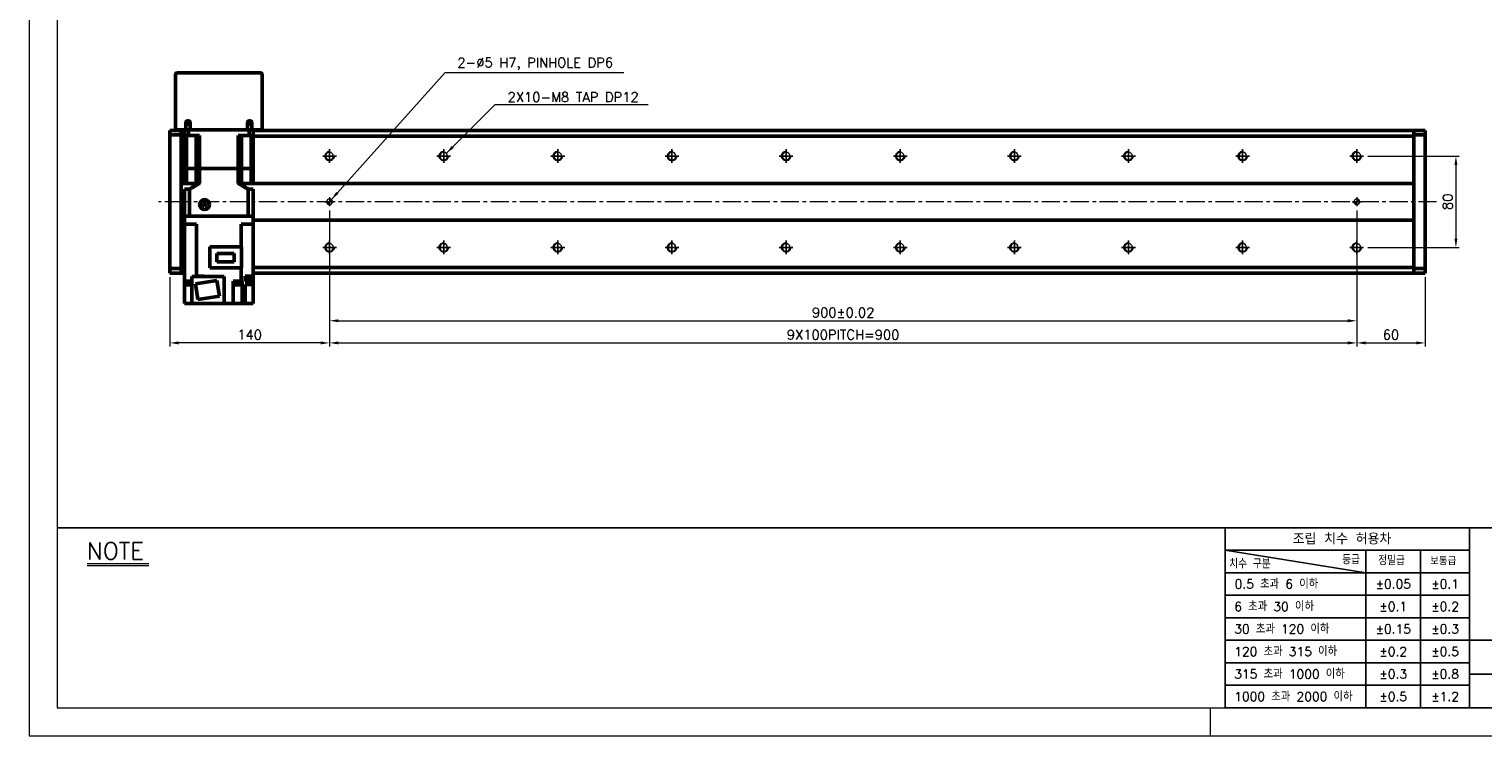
# Model space of a CAD drawing. Header units: millimetres. Extents: x 46891 to 50616, y 6223 to 9993.
# Tile 1 of 5: x 48547 to 49820, y 8529 to 9148. Entities that reach past the tile are written whole.
import ezdxf

# ---------------------------------------------------------------- set-up
doc = ezdxf.new("R2010")
doc.units = ezdxf.units.MM
doc.header["$LTSCALE"] = 0.5
doc.linetypes.add('CENTER', pattern=[50.8, 31.75, -6.35, 6.35, -6.35])
doc.layers.get('0').update_dxf_attribs({"lineweight": 20})
for name, color, linetype, lineweight in [('1', 1, 'CENTER', 13), ('4', 4, 'Continuous', 13), ('외형선(ISO)', 7, 'Continuous', 50)]:
    doc.layers.add(name, color=color, linetype=linetype, lineweight=lineweight)
for name, color, linetype in [('3', 3, 'Continuous'), ('C', 1, 'CENTER'), ('DIM', 4, 'Continuous')]:
    doc.layers.add(name, color=color, linetype=linetype)
doc.styles.add('DSR TEXT', font='romans.shx', dxfattribs={"bigfont": 'whgtxt.shx'})
doc.styles.get("Standard").update_dxf_attribs({"font": 'romans.shx', "bigfont": 'whgtxt.shx'})
doc.dimstyles.new('DSR', dxfattribs={"dimscale": 2, "dimtxt": 3, "dimasz": 3, "dimexe": 0.5, "dimexo": 0.5, "dimgap": 0.5, "dimtad": 1, "dimdsep": 46, "dimtxsty": 'Standard', "dimcen": 2.5, "dimclrd": 4, "dimclre": 4, "dimclrt": 2, "dimadec": 0, "dimazin": 2, "dimtfac": 1, "dimtmove": 0, "dimatfit": 3, "dimfxl": 0, "dimlwd": -1, "dimlwe": -1, "dimarcsym": 0})

# ---------------------------------------------------------------- blocks, each defined once
blk = doc.blocks.new('A$C13F00394')
for p, q in [((-202.34, 25.67), (-191.42, 25.67)), ((-202.34, 25.3), (-191.42, 25.3))]:
    blk.add_line(p, q)
at = {"layer": '3'}
for p, q in [((0, 32), (-207.68, 32)), ((0, 32), (202.32, 32)), ((0, 32), (0, 0)), ((43.43, 32), (43.43, 0)), ((0, 28), (25, 24)), ((43.43, 28), (0, 28)), ((25, 28), (25, 0)), ((34.7, 28), (34.7, 0)), ((43.43, 24), (0, 24)), ((43.43, 20), (0, 20)), ((43.43, 16), (0, 16)), ((0, 12), (129.32, 12)), ((43.43, 8), (0, 8)), ((97.32, 6), (43.43, 6)), ((43.43, 4), (0, 4)), ((0, 0), (202.32, 0))]:
    blk.add_line(p, q, dxfattribs=at)
at = {"color": 0, "style": 'DSR TEXT'}
for s, height, p in [('조립 치수 허용차', 2, (11.97, 29.02)), ('치수 구분', 1.5, (0.69, 24.78)), ('등급', 1.5, (20.77, 25.52)), ('정밀급', 1.5, (27.18, 25.37)), ('보통급', 1.3, (36.41, 25.38)), (' 0.5 초과 6 이하', 1.6, (0.56, 21.19)), (' 6 초과 30 이하', 1.6, (0.49, 17.19)), (' 30 초과 120 이하', 1.6, (0.49, 13.19)), (' 120 초과 315 이하', 1.6, (0.49, 9.19)), (' 315 초과 1000 이하', 1.6, (0.49, 5.19)), (' 1000 초과 2000 이하', 1.6, (0.49, 1.19))]:
    blk.add_text(s, height=height, dxfattribs=at).set_placement(p)
at = {"color": 0, "char_height": 1.6, "attachment_point": 5, "style": 'DSR TEXT'}
for s, insert in [('%%P0.05', (29.85, 22)), ('%%P0.1', (39.07, 22)), ('%%P0.1', (29.85, 18)), ('%%P0.2', (39.07, 18)), ('%%P0.15', (29.85, 14)), ('%%P0.3', (39.07, 14)), ('%%P0.2', (29.85, 10)), ('%%P0.5', (39.07, 10)), ('%%P0.3', (29.85, 6)), ('%%P0.8', (39.07, 6)), ('%%P0.5', (29.85, 2)), ('%%P1.2', (39.07, 2))]:
    blk.add_mtext(s, dxfattribs=dict(at, insert=insert))
at = {"layer": '4', "color": 0, "style": 'DSR TEXT'}
blk.add_text('NOTE', height=3, dxfattribs=at).set_placement((-202.39, 26.38))
blk = doc.blocks.new('A$C1C1952E1')
at = {"color": 1}
blk.add_lwpolyline([(0, 0), (420, 0), (420, 297), (0, 297)], close=True, dxfattribs=at)
at = {"color": 3}
blk.add_lwpolyline([(5, 5), (415, 5), (415, 292), (5, 292)], close=True, dxfattribs=at)
blk = doc.blocks.new('A$C33E56CC6')
h = blk.add_hatch()
h.set_pattern_fill('ANSI31', color=256, style=0)
h.set_pattern_definition([(45, (-7065.45672, -6508.5399), (-0.0883883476, 0.0883883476), [])])
h.paths.add_polyline_path([(4, 6.5, 0.414214), (1.5, 4), (4, 4)])
h.paths.add_polyline_path([(6.5, 4), (4, 4), (4, 1.5, 0.414214)])
blk.add_circle((4, 4), 2.5)
at = {"layer": '1'}
for p, q in [((0, 4), (8, 4)), ((4, 0), (4, 8))]:
    blk.add_line(p, q, dxfattribs=at)
blk = doc.blocks.new('tap8')
blk.add_circle((0, 0), 3.4)
at = {"layer": 'C', "color": 1, "linetype": 'CENTER'}
for p, q in [((-6, 0), (6, 0)), ((0, -6), (0, 6))]:
    blk.add_line(p, q, dxfattribs=at)
at = {"layer": 'DIM', "color": 3}
blk.add_arc((0, 0), 4, 263.8455, 189.4314, dxfattribs=at)
blk = doc.blocks.new('*D120')
at = {"color": 1, "linetype": 'ByBlock'}
for p, q in [((48809.9, 8989.2), (48809.9, 8889.6)), ((49709.9, 8989.2), (49709.9, 8889.6)), ((48817.7, 8892.6), (49702.1, 8892.6))]:
    blk.add_line(p, q, dxfattribs=at)
at = {"color": 1}
for points in [[(48817.7, 8893.9), (48817.7, 8891.3), (48809.9, 8892.6)], [(49702.1, 8893.9), (49702.1, 8891.3), (49709.9, 8892.6)]]:
    blk.add_solid(points, dxfattribs=at)
at = {"layer": 'Defpoints', "color": 0}
for p in [(48809.9, 8992.8), (49709.9, 8992.8), (49709.9, 8892.6)]:
    blk.add_point(p, dxfattribs=at)
at = {"color": 3, "insert": (49259.9, 8899.8), "char_height": 8.4, "attachment_point": 5, "style": 'DSR TEXT'}
blk.add_mtext('900%%P0.02', dxfattribs=at)
blk = doc.blocks.new('*D122')
at = {"color": 1, "linetype": 'ByBlock'}
for p, q in [((49709.9, 8945.6), (49709.9, 8870.2)), ((49769.9, 8930.7), (49769.9, 8870.2)), ((49717.7, 8873.2), (49762.1, 8873.2))]:
    blk.add_line(p, q, dxfattribs=at)
at = {"color": 1}
for points in [[(49717.7, 8874.5), (49717.7, 8871.9), (49709.9, 8873.2)], [(49762.1, 8874.5), (49762.1, 8871.9), (49769.9, 8873.2)]]:
    blk.add_solid(points, dxfattribs=at)
at = {"layer": 'Defpoints', "color": 0}
for p in [(49709.9, 8949.2), (49769.9, 8934.3), (49769.9, 8873.2)]:
    blk.add_point(p, dxfattribs=at)
at = {"color": 3, "insert": (49739.9, 8880.4), "char_height": 8.4, "attachment_point": 5, "style": 'DSR TEXT'}
blk.add_mtext('60', dxfattribs=at)
blk = doc.blocks.new('*D124')
at = {"color": 1, "linetype": 'ByBlock'}
for p, q in [((48809.9, 8989.2), (48809.9, 8870.2)), ((48669.9, 8930.7), (48669.9, 8870.2)), ((48802.1, 8873.2), (48677.7, 8873.2))]:
    blk.add_line(p, q, dxfattribs=at)
at = {"color": 1}
for points in [[(48677.7, 8874.5), (48677.7, 8871.9), (48669.9, 8873.2)], [(48802.1, 8874.5), (48802.1, 8871.9), (48809.9, 8873.2)]]:
    blk.add_solid(points, dxfattribs=at)
at = {"layer": 'Defpoints', "color": 0}
for p in [(48809.9, 8992.8), (48669.9, 8934.3), (48669.9, 8873.2)]:
    blk.add_point(p, dxfattribs=at)
at = {"color": 3, "insert": (48739.9, 8880.4), "char_height": 8.4, "attachment_point": 5, "style": 'DSR TEXT'}
blk.add_mtext('140', dxfattribs=at)
blk = doc.blocks.new('*D125')
at = {"color": 1, "linetype": 'ByBlock'}
for p, q in [((48809.9, 8947.2), (48809.9, 8870.2)), ((49709.9, 8947.2), (49709.9, 8870.2)), ((48817.7, 8873.2), (49702.1, 8873.2))]:
    blk.add_line(p, q, dxfattribs=at)
at = {"color": 1}
for points in [[(48817.7, 8874.5), (48817.7, 8871.9), (48809.9, 8873.2)], [(49702.1, 8874.5), (49702.1, 8871.9), (49709.9, 8873.2)]]:
    blk.add_solid(points, dxfattribs=at)
at = {"layer": 'Defpoints', "color": 0}
for p in [(48809.9, 8950.8), (49709.9, 8950.8), (49709.9, 8873.2)]:
    blk.add_point(p, dxfattribs=at)
at = {"color": 3, "insert": (49259.9, 8880.4), "char_height": 8.4, "attachment_point": 5, "style": 'DSR TEXT'}
blk.add_mtext('9X100PITCH=900', dxfattribs=at)
blk = doc.blocks.new('*D126')
at = {"color": 1, "linetype": 'ByBlock'}
for p, q in [((49719.6, 9036.8), (49799.8, 9036.8)), ((49796.8, 9029), (49796.8, 8964.6)), ((49719.6, 8956.8), (49799.8, 8956.8))]:
    blk.add_line(p, q, dxfattribs=at)
at = {"color": 1}
for points in [[(49795.5, 9029), (49798.1, 9029), (49796.8, 9036.8)], [(49795.5, 8964.6), (49798.1, 8964.6), (49796.8, 8956.8)]]:
    blk.add_solid(points, dxfattribs=at)
at = {"layer": 'Defpoints', "color": 0}
for p in [(49716, 9036.8), (49716, 8956.8), (49796.8, 8956.8)]:
    blk.add_point(p, dxfattribs=at)
at = {"color": 3, "insert": (49789.6, 8996.8), "char_height": 8.4, "attachment_point": 5, "rotation": 90, "style": 'DSR TEXT'}
blk.add_mtext('80', dxfattribs=at)

msp = doc.modelspace()

# ---------------------------------------------------------------- linework, layer by layer
at = {"color": 1}
msp.add_line((49581.55972, 8553.63572), (49581.55972, 8528.99552), dxfattribs=at)
at = {"layer": '1'}
msp.add_line((49779.94318, 8996.82776), (48659.94318, 8996.82776), dxfattribs=at)
at = {"layer": '3'}
msp.add_line((49594.77938, 8553.63572), (50591.80792, 8553.63572), dxfattribs=at)
at = {"layer": '외형선(ISO)'}
for p, q in [((48674.94318, 9059.82776), (48674.94318, 9108.82776)), ((48675.94318, 9109.82776), (48749.94318, 9109.82776)), ((48750.94318, 9108.82776), (48750.94318, 9059.82776)), ((48669.94318, 9058.44908), (48669.94318, 9059.32776)), ((48679.94318, 9059.32776), (48669.94318, 9059.32776)), ((48669.94318, 9058.44908), (48669.94318, 9055.32776)), ((48674.94318, 9059.82776), (48675.94318, 9059.82776)), ((48675.94318, 9059.82776), (48683.94318, 9059.82776)), ((48679.94318, 9058.44908), (48679.94318, 9059.32776)), ((48682.94318, 9059.32776), (48679.94318, 9059.32776)), ((48679.94318, 9059.32776), (48679.94318, 9058.44908)), ((48679.94318, 9058.44908), (48679.94318, 9054.32776)), ((48679.94318, 9055.32776), (48679.94318, 9058.44908)), ((48682.94318, 9059.82776), (48682.94318, 9054.82776)), ((48683.94318, 9065.82776), (48683.94318, 9059.82776)), ((48683.94318, 9059.82776), (48687.94318, 9059.82776)), ((48686.48567, 9059.82776), (48686.48567, 9054.82776)), ((48687.94318, 9059.82776), (48687.94318, 9065.82776)), ((48687.94318, 9059.82776), (48737.94318, 9059.82776)), ((48737.94318, 9065.82776), (48737.94318, 9059.82776)), ((48737.94318, 9059.82776), (48741.94318, 9059.82776)), ((48739.4007, 9059.82776), (48739.4007, 9054.82776)), ((48741.94318, 9059.82776), (48741.94318, 9065.82776)), ((48741.94318, 9059.82776), (48749.94318, 9059.82776)), ((48742.94318, 9059.82776), (48742.94318, 9054.82776)), ((49759.94318, 9059.32776), (48742.94318, 9059.32776)), ((48749.94318, 9059.82776), (48750.94318, 9059.82776)), ((49759.94318, 9059.32776), (49759.94318, 9058.44908)), ((49759.94318, 9058.44908), (49759.94318, 9059.32776)), ((49759.94318, 9059.32776), (49769.94318, 9059.32776)), ((49759.94318, 9054.32776), (49759.94318, 9058.44908)), ((49759.94318, 9058.44908), (49759.94318, 9055.32776)), ((49769.94318, 9059.32776), (49769.94318, 9058.44908)), ((49769.94318, 9055.32776), (49769.94318, 9058.44908)), ((48669.94318, 9055.32776), (48669.94318, 8938.32776)), ((48679.94318, 9055.32776), (48669.94318, 9055.32776)), ((48679.94318, 9054.32776), (48679.94318, 9012.82776)), ((48682.94318, 9054.32776), (48679.94318, 9054.32776)), ((48686.48567, 9054.82776), (48682.94318, 9054.82776)), ((48682.94318, 9025.82776), (48682.94318, 9054.82776)), ((48684.6556, 9054.82776), (48684.6556, 9025.82776)), ((48686.48567, 9054.82776), (48695.90646, 9054.82776)), ((48693.19318, 9054.82776), (48693.19318, 9025.82776)), ((48695.90646, 9025.82776), (48695.90646, 9054.82776)), ((48729.97991, 9054.82776), (48739.4007, 9054.82776)), ((48729.97991, 9025.82776), (48729.97991, 9054.82776)), ((48732.69318, 9054.82776), (48732.69318, 9025.82776)), ((48742.94318, 9054.82776), (48739.4007, 9054.82776)), ((48741.23077, 9054.82776), (48741.23077, 9025.82776)), ((48742.94318, 9025.82776), (48742.94318, 9054.82776)), ((49759.94318, 9054.32776), (48742.94318, 9054.32776)), ((49759.94318, 9055.32776), (49769.94318, 9055.32776)), ((49759.94318, 9012.82776), (49759.94318, 9054.32776)), ((49769.94318, 8938.32776), (49769.94318, 9055.32776)), ((48682.94318, 9025.82776), (48684.6556, 9025.82776)), ((48684.6556, 9025.82776), (48682.94318, 9025.82776)), ((48682.94318, 9025.82776), (48682.94318, 9012.82776)), ((48684.6556, 9025.82776), (48688.19318, 9025.82776)), ((48684.6556, 9025.82776), (48688.19318, 9025.82776)), ((48684.6556, 9025.82776), (48684.6556, 9012.82776)), ((48688.19318, 9025.82776), (48693.19318, 9025.82776)), ((48688.19318, 9025.82776), (48693.19318, 9025.82776)), ((48693.19318, 9025.82776), (48695.90646, 9025.82776)), ((48695.90646, 9025.82776), (48693.19318, 9025.82776)), ((48693.19318, 9025.82776), (48693.19318, 9012.82776)), ((48695.90646, 9025.82776), (48729.97991, 9025.82776)), ((48695.90646, 9025.82776), (48729.97991, 9025.82776)), ((48695.90646, 9025.82776), (48695.90646, 9012.82776)), ((48729.97991, 9025.82776), (48732.69318, 9025.82776)), ((48732.69318, 9025.82776), (48729.97991, 9025.82776)), ((48729.97991, 9025.82776), (48729.97991, 9012.82776)), ((48732.69318, 9025.82776), (48737.69318, 9025.82776)), ((48732.69318, 9025.82776), (48737.69318, 9025.82776)), ((48732.69318, 9025.82776), (48732.69318, 9012.82776)), ((48737.69318, 9025.82776), (48741.23077, 9025.82776)), ((48737.69318, 9025.82776), (48741.23077, 9025.82776)), ((48741.23077, 9025.82776), (48742.94318, 9025.82776)), ((48742.94318, 9025.82776), (48741.23077, 9025.82776)), ((48741.23077, 9025.82776), (48741.23077, 9012.82776)), ((48742.94318, 9025.82776), (48742.94318, 9012.82776)), ((48679.94318, 9012.82776), (48679.94318, 9011.97421)), ((48679.94318, 9012.82776), (48682.94318, 9012.82776)), ((48679.94318, 9011.97421), (48679.94318, 9011.62065)), ((48679.94318, 9011.62065), (48679.94318, 8982.03487)), ((48679.94318, 8982.03487), (48679.94318, 9011.62065)), ((48684.6556, 9012.82776), (48682.94318, 9012.82776)), ((48687.24785, 9007.82776), (48682.94318, 9007.82776)), ((48682.94318, 9007.82776), (48682.94318, 8984.32776)), ((48684.6556, 9012.82776), (48693.19318, 9012.82776)), ((48687.24785, 9007.82776), (48687.24785, 8984.32776)), ((48695.90646, 9012.82776), (48693.19318, 9012.82776)), ((48732.69318, 9012.82776), (48729.97991, 9012.82776)), ((48741.23077, 9012.82776), (48732.69318, 9012.82776)), ((48742.94318, 9007.82776), (48738.63851, 9007.82776)), ((48738.63851, 9007.82776), (48738.63851, 8984.32776)), ((48742.94318, 9012.82776), (48741.23077, 9012.82776)), ((48742.94318, 9012.82776), (49759.94318, 9012.82776)), ((48742.94318, 9007.82776), (48742.94318, 8984.32776)), ((49759.94318, 9011.97421), (49759.94318, 9012.82776)), ((49759.94318, 9011.62065), (49759.94318, 9011.97421)), ((49759.94318, 8982.03487), (49759.94318, 9011.62065)), ((49759.94318, 9011.62065), (49759.94318, 8982.03487)), ((48698.94318, 8995.19379), (48700.44318, 8996.05981)), ((48698.94318, 8993.46174), (48698.94318, 8995.19379)), ((48700.44318, 8992.59571), (48698.94318, 8993.46174)), ((48700.44318, 8996.05981), (48701.94318, 8995.19379)), ((48701.94318, 8993.46174), (48700.44318, 8992.59571)), ((48701.94318, 8995.19379), (48701.94318, 8993.46174)), ((48679.94318, 8982.03487), (48679.94318, 8981.68131)), ((48679.94318, 8981.68131), (48679.94318, 8980.82776)), ((48679.94318, 8980.82776), (48679.94318, 8939.32776)), ((48682.94318, 8980.82776), (48679.94318, 8980.82776)), ((48682.94318, 8977.32776), (48682.94318, 8984.32776)), ((48682.94766, 8984.32776), (48682.94318, 8984.32776)), ((48687.24264, 8984.32776), (48682.94766, 8984.32776)), ((48687.24785, 8984.32776), (48687.24264, 8984.32776)), ((48687.24785, 8984.32776), (48738.63851, 8984.32776)), ((48738.44318, 8984.32776), (48687.44318, 8984.32776)), ((48738.64373, 8984.32776), (48738.63851, 8984.32776)), ((48742.93871, 8984.32776), (48738.64373, 8984.32776)), ((48742.94318, 8984.32776), (48742.93871, 8984.32776)), ((48742.94318, 8977.32776), (48742.94318, 8984.32776)), ((49759.94318, 8980.82776), (48742.94318, 8980.82776)), ((49759.94318, 8981.68131), (49759.94318, 8982.03487)), ((49759.94318, 8980.82776), (49759.94318, 8981.68131)), ((49759.94318, 8939.32776), (49759.94318, 8980.82776)), ((48682.94318, 8977.32776), (48682.94318, 8927.22776)), ((48682.94318, 8977.32776), (48687.44318, 8977.32776)), ((48693.38382, 8977.32776), (48687.44318, 8977.32776)), ((48693.38382, 8977.32776), (48693.38382, 8931.72776)), ((48738.44318, 8977.32776), (48732.50255, 8977.32776)), ((48732.50255, 8977.32776), (48732.50255, 8957.42776)), ((48738.44318, 8977.32776), (48742.94318, 8977.32776)), ((48742.94318, 8977.32776), (48742.94318, 8931.72776)), ((48732.74318, 8957.42776), (48704.94318, 8957.42776)), ((48704.94318, 8957.42776), (48704.94318, 8939.07776)), ((48732.74318, 8957.42776), (48732.74318, 8939.07776)), ((48711.29318, 8951.65276), (48711.29318, 8944.20276)), ((48726.39318, 8951.65276), (48711.29318, 8951.65276)), ((48711.29318, 8944.20276), (48726.39318, 8944.20276)), ((48726.39318, 8944.20276), (48726.39318, 8951.65276)), ((48669.94318, 8938.32776), (48669.94318, 8935.20644)), ((48679.94318, 8938.32776), (48669.94318, 8938.32776)), ((48669.94318, 8934.32776), (48669.94318, 8935.20644)), ((48679.94318, 8934.32776), (48669.94318, 8934.32776)), ((48679.94318, 8939.32776), (48679.94318, 8935.20644)), ((48679.94318, 8939.32776), (48682.94318, 8939.32776)), ((48679.94318, 8935.20644), (48679.94318, 8938.32776)), ((48679.94318, 8934.32776), (48679.94318, 8935.20644)), ((48679.94318, 8935.20644), (48679.94318, 8934.32776)), ((48682.94318, 8934.32776), (48679.94318, 8934.32776)), ((48682.94318, 8931.72776), (48682.90827, 8931.72776)), ((48682.90827, 8931.72776), (48682.90827, 8931.02776)), ((48682.90827, 8931.02776), (48682.94318, 8931.02776)), ((48717.64318, 8931.22776), (48689.24318, 8931.22776)), ((48689.24318, 8907.72776), (48689.24318, 8931.22776)), ((48692.98451, 8931.72776), (48692.66638, 8931.72776)), ((48692.66638, 8931.72776), (48692.66638, 8931.22776)), ((48692.98451, 8931.72776), (48693.38382, 8931.72776)), ((48693.33043, 8931.72776), (48693.33043, 8931.22776)), ((48693.38382, 8931.72776), (48695.8279, 8931.72776)), ((48696.73297, 8931.72776), (48695.8279, 8931.72776)), ((48696.73297, 8931.72776), (48700.14318, 8931.72776)), ((48699.23043, 8931.72776), (48699.23043, 8931.22776)), ((48700.14318, 8931.72776), (48700.14318, 8931.22776)), ((48704.94318, 8939.07776), (48732.74318, 8939.07776)), ((48717.64318, 8907.72776), (48717.64318, 8931.22776)), ((48732.50255, 8927.22776), (48732.50255, 8939.07776)), ((48737.38321, 8931.72776), (48735.94318, 8931.72776)), ((48735.94318, 8927.22776), (48735.94318, 8931.72776)), ((48737.0781, 8931.72776), (48737.0781, 8931.02776)), ((48737.0781, 8931.02776), (48742.9781, 8931.02776)), ((48737.2281, 8931.02776), (48737.2281, 8929.02776)), ((48737.38321, 8931.72776), (48742.94318, 8931.72776)), ((48742.8281, 8931.02776), (48742.8281, 8929.02776)), ((48742.94318, 8939.32776), (49759.94318, 8939.32776)), ((49759.94318, 8934.32776), (48742.94318, 8934.32776)), ((48742.9781, 8931.72776), (48742.94318, 8931.72776)), ((48742.94318, 8931.02776), (48742.94318, 8927.22776)), ((48742.9781, 8931.72776), (48742.9781, 8931.02776)), ((49759.94318, 8935.20644), (49759.94318, 8939.32776)), ((49759.94318, 8938.32776), (49759.94318, 8935.20644)), ((49759.94318, 8938.32776), (49769.94318, 8938.32776)), ((49759.94318, 8935.20644), (49759.94318, 8934.32776)), ((49759.94318, 8934.32776), (49759.94318, 8935.20644)), ((49759.94318, 8934.32776), (49769.94318, 8934.32776)), ((49769.94318, 8935.20644), (49769.94318, 8938.32776)), ((49769.94318, 8935.20644), (49769.94318, 8934.32776)), ((48682.94318, 8927.22776), (48682.94318, 8907.72776)), ((48682.94318, 8927.22776), (48688.50316, 8927.22776)), ((48683.45448, 8927.22776), (48683.45448, 8926.72776)), ((48683.45448, 8926.72776), (48689.24318, 8926.72776)), ((48683.50448, 8926.72776), (48683.50448, 8926.02776)), ((48683.50448, 8926.02776), (48689.24318, 8926.02776)), ((48683.65448, 8926.02776), (48683.65448, 8924.02776)), ((48683.65448, 8924.02776), (48689.24318, 8924.02776)), ((48689.24318, 8927.22776), (48688.50316, 8927.22776)), ((48711.23118, 8927.92771), (48692.4651, 8924.95545)), ((48692.4651, 8924.95545), (48694.65519, 8911.12782)), ((48713.42127, 8914.10007), (48711.23118, 8927.92771)), ((48725.44318, 8927.22776), (48732.50255, 8927.22776)), ((48725.44318, 8907.72776), (48725.44318, 8927.22776)), ((48726.23915, 8927.22776), (48726.23915, 8926.72776)), ((48726.23915, 8926.72776), (48732.23915, 8926.72776)), ((48726.28915, 8926.72776), (48726.28915, 8926.02776)), ((48726.28915, 8926.02776), (48732.18915, 8926.02776)), ((48726.43915, 8926.02776), (48726.43915, 8924.02776)), ((48726.43915, 8924.02776), (48732.03915, 8924.02776)), ((48732.03915, 8926.02776), (48732.03915, 8924.02776)), ((48732.18915, 8926.72776), (48732.18915, 8926.02776)), ((48732.23915, 8927.22776), (48732.23915, 8926.72776)), ((48732.50255, 8927.22776), (48732.90186, 8927.22776)), ((48733.45126, 8927.22776), (48732.90186, 8927.22776)), ((48733.45126, 8907.72776), (48733.45126, 8927.22776)), ((48735.94318, 8927.22776), (48737.38321, 8927.22776)), ((48737.38321, 8924.22776), (48735.94318, 8924.22776)), ((48735.94318, 8907.72776), (48735.94318, 8924.22776)), ((48737.2281, 8929.02776), (48742.8281, 8929.02776)), ((48742.94318, 8927.22776), (48737.38321, 8927.22776)), ((48737.38321, 8924.22776), (48742.94318, 8924.22776)), ((48742.94318, 8924.22776), (48742.94318, 8927.22776)), ((48742.94318, 8907.72776), (48742.94318, 8924.22776)), ((48682.94318, 8907.72776), (48686.94318, 8907.72776)), ((48689.24318, 8907.72776), (48686.94318, 8907.72776)), ((48689.24318, 8907.72776), (48717.64318, 8907.72776)), ((48694.65519, 8911.12782), (48713.42127, 8914.10007)), ((48717.64318, 8907.72776), (48725.44318, 8907.72776)), ((48728.94318, 8907.72776), (48725.44318, 8907.72776)), ((48728.94318, 8907.72776), (48733.45126, 8907.72776)), ((48735.94318, 8907.72776), (48733.45126, 8907.72776)), ((48739.44318, 8907.72776), (48735.94318, 8907.72776)), ((48739.44318, 8907.72776), (48742.94318, 8907.72776))]:
    msp.add_line(p, q, dxfattribs=at)
for centre, radius in [((48685.94318, 9065.82776), 1.2295), ((48739.94318, 9065.82776), 1.2295), ((48700.44318, 8994.32776), 4.35)]:
    msp.add_circle(centre, radius, dxfattribs=at)
for centre, radius, start, end in [((48675.94318, 9108.82776), 1, 90, 180), ((48749.94318, 9108.82776), 1, 0, 90), ((48685.94318, 9065.82776), 2, 0, 180), ((48739.94318, 9065.82776), 2, 0, 180)]:
    msp.add_arc(centre, radius, start, end, dxfattribs=at)
for points, weights in [([(48687.24785, 9007.82776), (48691.86968, 9010.83432), (48695.90646, 9012.82776)], [1.35251798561, 1.41367336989, 1.45736434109]), ([(48729.97991, 9012.82776), (48734.01669, 9010.83432), (48738.63851, 9007.82776)], [1.45736434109, 1.41367336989, 1.35251798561])]:
    msp.add_rational_spline(points, weights, degree=2, dxfattribs=at)

# ---------------------------------------------------------------- block references
at = {"xscale": 4.92804, "yscale": 4.92804, "zscale": 4.92804}
for name, p in [('A$C1C1952E1', (48546.67132, 8528.99552)), ('A$C13F00394', (49594.77938, 8553.63572))]:
    msp.add_blockref(name, p, dxfattribs=at)
at = {"xscale": -1}
for name, p, rotation in [('tap8', (48809.94318, 9036.82776), 90), ('tap8', (48909.94318, 9036.82776), 90), ('tap8', (49009.94318, 9036.82776), 90), ('tap8', (49109.94318, 9036.82776), 90), ('tap8', (49209.94318, 9036.82776), 90), ('tap8', (49309.94318, 9036.82776), 90), ('tap8', (49409.94318, 9036.82776), 90), ('tap8', (49509.94318, 9036.82776), 90), ('tap8', (49609.94318, 9036.82776), 90), ('tap8', (49709.94318, 9036.82776), 90), ('A$C33E56CC6', (48805.94318, 9000.82776), 180), ('A$C33E56CC6', (49705.94318, 9000.82776), 180), ('tap8', (48809.94318, 8956.82776), 90), ('tap8', (48909.94318, 8956.82776), 90), ('tap8', (49009.94318, 8956.82776), 90), ('tap8', (49109.94318, 8956.82776), 90), ('tap8', (49209.94318, 8956.82776), 90), ('tap8', (49309.94318, 8956.82776), 90), ('tap8', (49409.94318, 8956.82776), 90), ('tap8', (49509.94318, 8956.82776), 90), ('tap8', (49609.94318, 8956.82776), 90), ('tap8', (49709.94318, 8956.82776), 90)]:
    msp.add_blockref(name, p, dxfattribs=dict(at, rotation=rotation))

# ---------------------------------------------------------------- texts
at = {"color": 3, "char_height": 8.4, "attachment_point": 1, "style": 'DSR TEXT'}
for s, insert in [('2-%%C5 H7, PINHOLE DP6', (48921.93279, 9122.93249)), ('2X10-M8 TAP DP12', (48965.91586, 9092.68027))]:
    msp.add_mtext(s, dxfattribs=dict(at, insert=insert))

# ---------------------------------------------------------------- dimensions: what is measured, and where the dimension line sits
dim = msp.add_linear_dim(base=(49796.78172, 8956.82776), p1=(49715.99016, 9036.82776), p2=(49715.99016, 8956.82776), angle=270, dimstyle='DSR', override={"dimscale": 3, "dimtxt": 2.8, "dimasz": 2.600136, "dimexe": 1, "dimexo": 1.2, "dimgap": 1, "dimdec": 4, "dimtxsty": 'DSR TEXT', "dimclrd": 1, "dimclre": 1, "dimclrt": 3, "dimtdec": 4, "dimtix": 1})
dim.commit()
dim.dimension.update_dxf_attribs({"geometry": '*D126', "text_midpoint": (49789.58172, 8996.82776)})
dim = msp.add_linear_dim(base=(48669.94318, 8873.15316), p1=(48809.94318, 8992.82776), p2=(48669.94318, 8934.32776), dimstyle='DSR', override={"dimscale": 3, "dimtxt": 2.8, "dimasz": 2.600136, "dimexe": 1, "dimexo": 1.2, "dimgap": 1, "dimdec": 4, "dimtxsty": 'DSR TEXT', "dimclrd": 1, "dimclre": 1, "dimclrt": 3, "dimtdec": 4, "dimtix": 1})
dim.commit()
dim.dimension.update_dxf_attribs({"geometry": '*D124', "text_midpoint": (48739.94318, 8880.35316)})
for base, p1, p2, text, picture, middle in [((49709.94318, 8892.63568), (48809.94318, 8992.82776), (49709.94318, 8992.82776), '<>%%P0.02', '*D120', (49259.94318, 8899.83568)), ((49709.94318, 8873.15316), (48809.94318, 8950.78079), (49709.94318, 8950.78079), '9X100PITCH=<>', '*D125', (49259.94318, 8880.35316))]:
    dim = msp.add_linear_dim(base=base, p1=p1, p2=p2, text=text, dimstyle='DSR', override={"dimscale": 3, "dimtxt": 2.8, "dimasz": 2.600136, "dimexe": 1, "dimexo": 1.2, "dimgap": 1, "dimdec": 4, "dimtxsty": 'DSR TEXT', "dimclrd": 1, "dimclre": 1, "dimclrt": 3, "dimtdec": 4, "dimtix": 1})
    dim.commit()
    dim.dimension.update_dxf_attribs({"geometry": picture, "text_midpoint": middle})
dim = msp.add_linear_dim(base=(49769.94318, 8873.15316), p1=(49709.94318, 8949.21612), p2=(49769.94318, 8934.32776), dimstyle='DSR', override={"dimscale": 3, "dimtxt": 2.8, "dimasz": 2.600136, "dimexe": 1, "dimexo": 1.2, "dimgap": 1, "dimdec": 4, "dimtxsty": 'DSR TEXT', "dimclrd": 1, "dimclre": 1, "dimclrt": 3, "dimtdec": 4, "dimtix": 1})
dim.commit()
dim.dimension.update_dxf_attribs({"geometry": '*D122', "text_midpoint": (49739.94318, 8873.15316), "dimtype": 160})

# ---------------------------------------------------------------- leaders
at = {"annotation_type": 0, "has_hookline": 1, "hookline_direction": 0}
for points, text_width in [([(48811.52156, 8998.76651), (48911.13238, 9109.93249), (48918.93279, 9109.93249)], 145.875), ([(48912.32427, 9039.25478), (48955.11545, 9082.01259), (48962.91586, 9082.01259)], 123.25)]:
    msp.add_leader(points, dimstyle='DSR', override={"dimscale": 3, "dimtxt": 2.8, "dimasz": 2.600136, "dimexe": 1, "dimexo": 1.2, "dimgap": 1, "dimdec": 4, "dimtxsty": 'DSR TEXT', "dimclrd": 1, "dimclre": 1, "dimclrt": 3, "dimtdec": 4, "dimtix": 1}, dxfattribs=dict(at, text_width=text_width))

doc.saveas('drawing.dxf')
